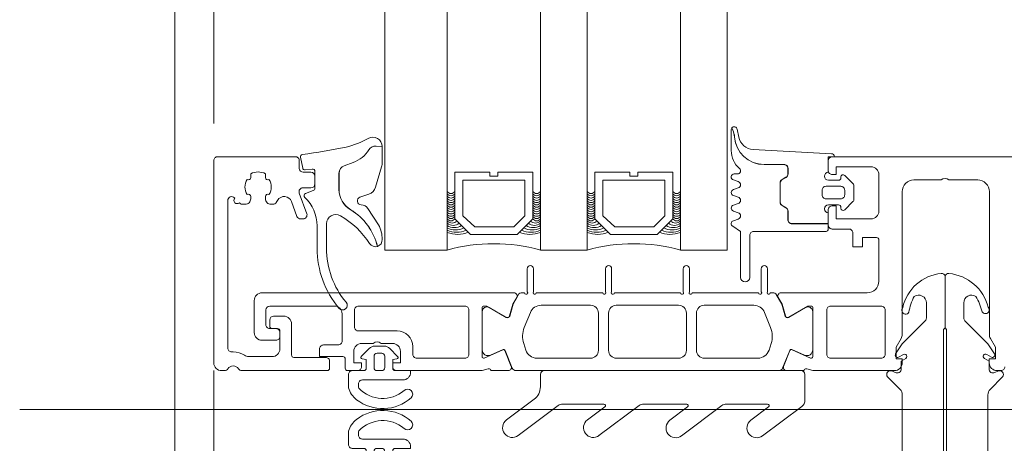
# Model space of a CAD drawing. Header units: millimetres. Extents: x 144573 to 336993, y 74252 to 247042.
# Tile 72 of 256: x 146702 to 146828, y 186676 to 186730. Entities that reach past the tile are written whole.
import ezdxf

# ---------------------------------------------------------------- set-up
doc = ezdxf.new("R2010")
doc.units = ezdxf.units.MM
doc.linetypes.add('ČÁRKOVANÁ', pattern=[19.05, 12.7, -6.35])
doc.layers.add('FASÁDA DETAILNÍ', color=255, linetype='Continuous', lineweight=0)

# ---------------------------------------------------------------- blocks, each defined once
blk = doc.blocks.new('244748_a')
blk.add_lwpolyline([(8.32, -1.69, 0.082248), (6.34, -0.9, -1.09695), (6.94, -0.1, -0.315353), (11.26, -5.15, -0.480529), (10.87, -5.64), (4.27, -5.64), (4.08, -5.45), (-16.53, -5.45), (-16.72, -5.64), (-20.43, -5.64, 0.574019), (-21.93, -4.78), (-22.99, -5.4, 0.524827), (-22.99, -5.9), (-21.93, -6.52, 0.574021), (-20.43, -5.66), (-16.72, -5.66), (-16.53, -5.85), (4.08, -5.85), (4.27, -5.66), (10.87, -5.66, -0.480529), (11.26, -6.15, -0.326229), (6.88, -11.09, -1.09695), (6.28, -10.3, 0.081457), (8.32, -9.61, 0.599203), (7.48, -8.05), (5.52, -8.05, 0.198965), (5.17, -8.2), (2.22, -11.15), (0.93, -12.01, -0.738038), (0.51, -11.62), (0.87, -11, 1), (0.35, -10.7), (0, -11.3), (-0.98, -11.3, 0.619205), (-1.45, -12.06), (-1.28, -12.43, -0.808139), (-2.04, -13.04), (-3.63, -11.44, 0.198906), (-4.34, -11.15), (-14.99, -11.15, -0.198936), (-16.76, -10.42), (-18.98, -8.2, 0.198942), (-19.33, -8.05), (-20.67, -8.05, 0.500217), (-21.09, -8.73, 0.122037), (-18.5, -10.27, -1.093735), (-19.1, -11.07, -0.240768), (-23.7, -6.07, -0.106226), (-23.7, -5.23, -0.256232), (-19, -0.13, -1.093735), (-18.4, -0.92, 0.116856), (-21.09, -2.57, 0.500217), (-20.67, -3.25), (-19.33, -3.25, 0.198942), (-18.98, -3.1), (-16.75, -0.88, -0.198936), (-14.99, -0.15), (-4.34, -0.15, 0.198907), (-3.63, 0.14), (-2.04, 1.74, -0.808139), (-1.28, 1.13), (-1.45, 0.76, 0.619205), (-0.98, 0), (0, 0), (0.35, -0.6, 1), (0.87, -0.3), (0.51, 0.32, -0.738038), (0.93, 0.71), (2.22, -0.15), (5.17, -3.1, 0.198965), (5.52, -3.25), (7.48, -3.25, 0.599203)], format="xyb", close=True)
blk = doc.blocks.new('284336')
for points in [[(-0.41, 0), (-0.41, -2, 0.990243), (-0.4, -3.02), (0.9, -3.02, 0.414214), (1.21, -2.71), (1.21, -2.61, -0.668123), (1.71, -2.4), (2.75, -3.45, -0.199004), (2.89, -3.79), (2.89, -5.43, -0.199038), (2.75, -5.77), (1.71, -6.82, -0.668191), (1.21, -6.61), (1.21, -6.51, 0.414214), (0.9, -6.2), (-0.4, -6.2, 0.990269), (-0.41, -7.22), (-0.41, -8.6), (-5.1, -8.6, -0.414215), (-5.59, -8.11), (-5.59, -7, 0.267949), (-5.84, -6.56), (-6.34, -6.27, -0.267949), (-6.59, -5.84), (-6.59, -3.38, -0.267949), (-6.34, -2.95), (-5.84, -2.66, 0.267949), (-5.59, -2.22), (-5.59, -1.51, 0.414214), (-6.1, -1), (-8.66, -1, -0.393156), (-12.46, 2.53, 0.067572), (-12.67, 3.43), (-12.8, 3.7, -0.637545), (-12.12, 3.53), (-11.92, 2.53, 0.344315), (-10.06, 0.91), (0, 0.38, -0.406913), (0.39, 0), (-0.41, 0)], [(-0.7, -9.6), (-10, -9.6, 0.414511), (-10.51, -10.11), (-10.51, -15.51, -1), (-11.69, -15.51), (-11.69, -9.6), (-12.69, -8.95, -0.668884), (-12.6, -8.23), (-11.99, -8.01, 0.766384), (-11.99, -7.21), (-12.6, -6.99, -0.76831), (-12.6, -6.23), (-11.99, -6.01, 0.766384), (-11.99, -5.21), (-12.6, -4.99, -0.76831), (-12.6, -4.23), (-11.99, -4.01, 0.766384), (-11.99, -3.21), (-12.6, -2.99, -0.877523), (-12.5, -2.22), (-12.1, -2.22, 0.698129), (-11.83, -1.5, -0.220231), (-12.89, 0.78), (-12.89, 3.45, -0.157143), (-12.82, 3.68), (-12.69, 3.42, -0.067482), (-12.48, 2.53, 0.393136), (-8.66, -1.02), (-6.1, -1.02, -0.414214), (-5.61, -1.51), (-5.61, -2.22, -0.267949), (-5.85, -2.65), (-6.35, -2.93, 0.267949), (-6.61, -3.38), (-6.61, -5.84, 0.267949), (-6.35, -6.29), (-5.85, -6.57, -0.267949), (-5.61, -7), (-5.61, -8.11, 0.414215), (-5.1, -8.62), (-0.41, -8.62), (-0.41, -9.31, -0.414212), (-0.7, -9.6)], [(1.7, -4.31, 0.414235), (1.2, -3.81), (-0.7, -3.81, 0.414214), (-1.2, -4.31), (-1.2, -4.91, 0.414214), (-0.7, -5.41), (1.2, -5.41, 0.414235), (1.7, -4.91), (1.7, -4.31)]]:
    blk.add_lwpolyline(points, format="xyb", close=True)
blk = doc.blocks.new('433270')
blk.add_lwpolyline([(1, 0, 0.414364), (0, -1), (0, -1.4, 0.255924), (0.23, -1.83, -0.547723), (0.23, -3.17, 0.255924), (0, -3.6), (0, -14.6, 0.414214), (0.3, -14.9), (1.2, -14.9, 0.414214), (1.7, -14.4), (1.7, -10.3, -0.414214), (2, -10), (6, -10, 0.414248), (7, -9), (7, -7.7, 0.414179), (6.5, -7.2), (5.7, -7.2, 0.414232), (5.4, -7.5), (5.4, -8.2, -0.414198), (5.1, -8.5), (2.8, -8.5, -0.414204), (1.8, -7.5), (1.8, -4.49, -0.147432), (1.97, -3.94, 0.147461), (2.4, -2.5), (2.4, -2.3, -0.414214), (2.9, -1.8), (21.87, -1.8, -0.668178), (22.22, -2.65), (22.16, -2.72, 1), (21.59, -3.29), (21.52, -3.35, 0.198912), (21.38, -3.71), (21.38, -4.05, 0.414214), (22.08, -4.75), (22.38, -4.75, 0.576988), (22.64, -4.3, -0.311246), (24.56, -4.3, 0.576988), (24.82, -4.75), (25.3, -4.75, -0.260065), (25.3, -6.65), (24.82, -6.65, 0.576988), (24.56, -7.1, -0.311246), (22.64, -7.1, 0.576988), (22.38, -6.65), (22.08, -6.65, 0.414214), (21.38, -7.35), (21.38, -7.61, 0.267949), (21.63, -8.04), (21.89, -8.2, -0.637047), (21.73, -10), (19.83, -10.7, 0.315299), (19.5, -11.17), (19.5, -11.49, 0.520567), (20.17, -11.96), (22.83, -10.99, -0.520567), (23.5, -11.46), (23.5, -12.5, 0.414062), (24, -13), (25, -13, 0.414186), (25.5, -12.5), (25.5, -11.5, -0.414182), (26, -11), (27, -11, 0.414214), (27.5, -10.5), (27.5, -0.5, 0.414214), (27, 0), (1, 0)], format="xyb", close=True)
blk = doc.blocks.new('284325')
for points in [[(0.84, -5.23, -0.560316), (0.94, -4.73), (1.94, -4.36, 0.3153), (2.14, -4.08), (2.14, -1.89, 0.451558), (1.8, -1.59), (0.9, -1.7, -0.399586), (0.57, -1.46), (0.3, -0.07, -0.415977), (0.53, 0.29, 0.024107), (6.15, 1.24, 0.076636), (8.99, 2.34, -0.577615), (10.79, 1.3), (10.02, 1.37, 0.283171), (9.08, 0.9, -0.168429), (7.07, -0.74), (5.9, -1.16, 0.315302), (5.24, -2.1), (5.24, -4.21, 0.269719), (6.76, -6.82, -0.194797), (10.18, -11.53, -0.342663), (9.17, -11.17, 0.119207), (5.43, -7.59, 0.578571), (3.63, -8.62), (3.63, -11.77, 0.176415), (6.16, -18.72, -1), (5.24, -19.49, -0.176415), (2.43, -11.77), (2.43, -8.89, 0.208286), (0.84, -5.23)], [(8.95, -6.65), (10.32, -8.78, -0.134555), (10.79, -10.63, -0.339795), (10.19, -11.53, 0.194788), (6.76, -6.81, -0.269736), (5.25, -4.21), (5.25, -2.1, -0.315302), (5.9, -1.17), (7.07, -0.74, 0.168429), (9.09, 0.89, -0.283167), (10.01, 1.36), (10.79, 1.29), (10.79, -0.74, -0.070852), (10.71, -1.3), (9.95, -3.93, -0.241839), (9.08, -4.83), (7.93, -5.22, 0.836024), (8.08, -6.19), (8.11, -6.19, -0.255349), (8.95, -6.65)]]:
    blk.add_lwpolyline(points, format="xyb", close=True)
blk = doc.blocks.new('288126')
for points in [[(-16.5, 0), (16.5, 0)], [(-17, -2.08), (-17, -0.5)], [(17, -0.5), (17, -3.8)], [(-21.36, -6.34), (-17.8, -3.69)], [(-14.71, -4.5), (-19.87, -8.34)], [(-8.83, -4.3), (-14.11, -4.3)], [(-10.96, -6.34), (-8.71, -4.66)], [(-4.31, -4.5), (-9.47, -8.34)], [(1.81, -4.3), (-3.71, -4.3)], [(-0.35, -6.36), (1.93, -4.66)], [(6.33, -4.5), (1.14, -8.37)], [(12.21, -4.3), (6.93, -4.3)], [(10.05, -6.36), (12.33, -4.66)], [(16.6, -4.6), (11.54, -8.37)]]:
    blk.add_lwpolyline(points)
for centre, radius, start, end in [((16.5, -0.5), 0.5, 0, 90), ((-16.5, -0.5), 0.5, 90, 180), ((16, -3.8), 1, 306.7059, 0), ((-20.61, -7.34), 1.25, 126.7059, 306.7059), ((-10.21, -7.34), 1.25, 126.7059, 306.7059), ((0.4, -7.37), 1.25, 126.7059, 306.7059), ((10.8, -7.37), 1.25, 126.7059, 306.7059)]:
    blk.add_arc(centre, radius, start, end)
at = {"extrusion": (0, 0, -1)}
for centre, radius, start, end in [((19, -2.08), 2, 180, 233.2941), ((14.11, -5.3), 1, 53.2941, 90), ((8.83, -4.5), 0.2, 90, 233.2941), ((3.71, -5.3), 1, 53.2941, 90), ((-1.81, -4.5), 0.2, 90, 233.2941), ((-6.93, -5.3), 1, 53.2941, 90), ((-12.21, -4.5), 0.2, 90, 233.2941)]:
    blk.add_arc(centre, radius, start, end, dxfattribs=at)
blk = doc.blocks.new('246426')
for points in [[(-1.84, 0.64), (-2.86, -0.38, 0.198926), (-3.15, -1.09), (-3.15, -2.31, 0.198926), (-2.86, -3.02), (-1.84, -4.04, 0.637051), (-1.5, -3.92), (-1.45, -3.4), (-0.3, -3.4, -0.41484), (0, -3.7), (0, -5.19, 0.414232), (0.5, -5.69), (2.14, -5.69, 0.071862), (2.2, -5.68, 0.157876), (3.73, -4.64, 0.360336), (3.48, 2.39, 0.964062), (2.54, 1.48, -0.403385), (2.25, -4.34, -0.190964), (2.11, -4.39), (1.7, -4.39, -0.414214), (1.2, -3.89), (1.2, 1.31, 0.414201), (0.2, 2.31), (0, 2.31), (0, 0.3, -0.414214), (-0.3, 0), (-1.45, 0), (-1.5, 0.52, 0.637051), (-1.84, 0.64)], [(-2.25, -1.4, -0.414214), (-1.85, -1), (-0.4, -1, -0.414214), (0, -1.4), (0, -2, -0.414214), (-0.4, -2.4), (-1.85, -2.4, -0.414214), (-2.25, -2), (-2.25, -1.4)]]:
    blk.add_lwpolyline(points, format="xyb", close=True)

msp = doc.modelspace()

# ---------------------------------------------------------------- linework, layer by layer
at = {"layer": 'FASÁDA DETAILNÍ'}
for p, q in [((146748.48, 186700.759), (146748.48, 188609.759)), ((146756.48, 188609.759), (146756.48, 186700.759)), ((146768.48, 186700.759), (146768.48, 188609.759)), ((146774.48, 188609.759), (146774.48, 186700.759)), ((146786.48, 186700.759), (146786.48, 188609.759)), ((146792.48, 188609.759), (146792.48, 186700.759)), ((146756.48, 186700.759), (146748.48, 186700.759)), ((146774.48, 186700.759), (146768.48, 186700.759)), ((146792.48, 186700.759), (146786.48, 186700.759)), ((146701.534, 186680.259), (147069.771, 186680.259)), ((146701.534, 186680.259), (147069.771, 186680.259))]:
    msp.add_line(p, q, dxfattribs=at)
for points in [[(173301.48, 174615.259), (146721.48, 174615.259), (146721.48, 198295.259), (173301.48, 198295.259)], [(146767.48, 186710.759), (146767.48, 186704.759), (146765.48, 186702.759), (146759.48, 186702.759), (146757.48, 186704.759), (146757.48, 186710.759), (146761.98, 186710.759), (146761.98, 186710.259), (146762.98, 186710.259), (146762.98, 186710.759)], [(146767.48, 186710.759), (146767.48, 186704.759), (146765.48, 186702.759), (146759.48, 186702.759), (146757.48, 186704.759), (146757.48, 186710.759), (146761.98, 186710.759), (146761.98, 186710.259), (146762.98, 186710.259), (146762.98, 186710.759)], [(146758.48, 186709.759), (146766.48, 186709.759), (146766.48, 186705.173), (146765.066, 186703.759), (146760.033, 186703.759), (146758.48, 186705.173)], [(146758.48, 186709.759), (146766.48, 186709.759), (146766.48, 186705.173), (146765.066, 186703.759), (146760.033, 186703.759), (146758.48, 186705.173)], [(146785.48, 186710.759), (146785.48, 186704.759), (146783.48, 186702.759), (146777.48, 186702.759), (146775.48, 186704.759), (146775.48, 186710.759), (146779.98, 186710.759), (146779.98, 186710.259), (146780.98, 186710.259), (146780.98, 186710.759)], [(146785.48, 186710.759), (146785.48, 186704.759), (146783.48, 186702.759), (146777.48, 186702.759), (146775.48, 186704.759), (146775.48, 186710.759), (146779.98, 186710.759), (146779.98, 186710.259), (146780.98, 186710.259), (146780.98, 186710.759)], [(146776.48, 186709.759), (146784.48, 186709.759), (146784.48, 186705.173), (146783.066, 186703.759), (146778.033, 186703.759), (146776.48, 186705.173)], [(146776.48, 186709.759), (146784.48, 186709.759), (146784.48, 186705.173), (146783.066, 186703.759), (146778.033, 186703.759), (146776.48, 186705.173)]]:
    msp.add_lwpolyline(points, close=True, dxfattribs=at)
at = {"layer": 'FASÁDA DETAILNÍ', "linetype": 'ČÁRKOVANÁ', "ltscale": 5}
msp.add_lwpolyline([(173296.48, 174620.259), (146726.48, 174620.259), (146726.48, 198290.259), (173296.48, 198290.259)], close=True, dxfattribs=at)
at = {"layer": 'FASÁDA DETAILNÍ'}
msp.add_lwpolyline([(146954.48, 186712.759), (146805.98, 186712.759, 0.4142136), (146805.48, 186712.259), (146805.48, 186710.959, 0.4142197), (146805.98, 186710.459), (146806.48, 186710.459), (146806.48, 186711.459), (146810.98, 186711.459, -0.4142136), (146811.98, 186710.459), (146811.98, 186705.759, -0.4142136), (146810.98, 186704.759), (146806.48, 186704.759), (146806.48, 186706.459), (146805.98, 186706.459, 0.4142012), (146805.48, 186705.959), (146805.48, 186703.959, 0.4142136), (146805.98, 186703.459), (146808.123, 186703.459, -0.4142136), (146808.623, 186702.959), (146808.623, 186701.159), (146809.874, 186701.159), (146809.874, 186702.359), (146811.68, 186702.359, -0.4142136), (146811.98, 186702.059), (146811.98, 186696.76, -0.4141667), (146810.48, 186695.26), (146803.482, 186695.259), (146799.382, 186695.259, 0.5773503), (146799.036, 186694.659), (146799.534, 186693.796), (146799.962, 186692.304, 0.4887011), (146800.401, 186692.127), (146802.867, 186693.559), (146803.287, 186693.559, -0.4325656), (146803.482, 186693.359), (146803.482, 186687.054, -0.5483974), (146803.201, 186686.868), (146800.817, 186687.937, 0.4253361), (146800.55, 186687.829), (146799.733, 186685.806, 0.5315629), (146800.104, 186685.256), (146802.168, 186685.256, 0.2313061), (146802.405, 186685.372, -0.3061853), (146802.725, 186685.476), (146803.482, 186685.259), (146813.986, 186685.259, 0.4142136), (146814.986, 186686.259), (146814.986, 186686.759), (146814.186, 186686.759), (146814.186, 186688.259), (146814.846, 186689.402, 0.1316504), (146814.98, 186689.902), (146814.98, 186708.267, -0.4142136), (146816.48, 186709.767), (146819.981, 186709.767, -0.3999851), (146820.981, 186709.767), (146824.68, 186709.767, -0.4142136), (146826.18, 186708.267), (146826.18, 186689.902, 0.1316504), (146826.314, 186689.402), (146826.974, 186688.259), (146826.974, 186686.759), (146826.174, 186686.759), (146826.174, 186686.259, 0.4142136), (146827.174, 186685.259), (146827.68, 186685.259, 0.4142136), (146828.18, 186685.759)], format="xyb", dxfattribs=at)
msp.add_lwpolyline([(146954.48, 186712.759), (146805.98, 186712.759, 0.4142136), (146805.48, 186712.259), (146805.48, 186710.959, 0.4142197), (146805.98, 186710.459), (146806.48, 186710.459), (146806.48, 186711.459), (146810.98, 186711.459, -0.4142136), (146811.98, 186710.459), (146811.98, 186705.759, -0.4142136), (146810.98, 186704.759), (146806.48, 186704.759), (146806.48, 186706.459), (146805.98, 186706.459, 0.4142012), (146805.48, 186705.959), (146805.48, 186703.959, 0.4142136), (146805.98, 186703.459), (146808.123, 186703.459, -0.4142136), (146808.623, 186702.959), (146808.623, 186701.159), (146809.874, 186701.159), (146809.874, 186702.359), (146811.68, 186702.359, -0.4142136), (146811.98, 186702.059), (146811.98, 186696.76, -0.4141667), (146810.48, 186695.26), (146803.482, 186695.259), (146799.382, 186695.259, 0.5773503), (146799.036, 186694.659), (146799.534, 186693.796), (146799.962, 186692.304, 0.4887011), (146800.401, 186692.127), (146802.867, 186693.559), (146803.287, 186693.559, -0.4325656), (146803.482, 186693.359), (146803.482, 186687.054, -0.5483974), (146803.201, 186686.868), (146800.817, 186687.937, 0.4253361), (146800.55, 186687.829), (146799.733, 186685.806, 0.5315629), (146800.104, 186685.256), (146802.168, 186685.256, 0.2313061), (146802.405, 186685.372, -0.3061853), (146802.725, 186685.476), (146803.482, 186685.259), (146813.986, 186685.259, 0.4142136), (146814.986, 186686.259), (146814.986, 186686.759), (146814.186, 186686.759), (146814.186, 186688.259), (146814.846, 186689.402, 0.1316504), (146814.98, 186689.902), (146814.98, 186708.267, -0.4142136), (146816.48, 186709.767), (146819.981, 186709.767, -0.3999851), (146820.981, 186709.767), (146824.68, 186709.767, -0.4142136), (146826.18, 186708.267), (146826.18, 186689.902, 0.1316504), (146826.314, 186689.402), (146826.974, 186688.259), (146826.974, 186686.759), (146826.174, 186686.759), (146826.174, 186686.259, 0.4142136), (146827.174, 186685.259), (146827.68, 186685.259, 0.4142136), (146828.18, 186685.759)], format="xyb", dxfattribs=at)
for points in [[(146799.141, 186685.259), (146787.23, 186685.258), (146765.319, 186685.259, -0.3058367), (146764.855, 186685.572), (146763.933, 186687.859, 0.4253361), (146763.665, 186687.966), (146762.047, 186687.25, -0.5437525), (146760.99, 186687.934), (146760.99, 186692.839, -0.5781822), (146761.891, 186693.357), (146764.083, 186692.096, 0.4885049), (146764.522, 186692.273), (146764.956, 186693.787), (146765.719, 186695.108, -0.2824777), (146765.995, 186695.258), (146766.44, 186695.258, 1.4470094), (146766.79, 186695.39), (146766.79, 186698.358, -1), (146767.59, 186698.358), (146767.59, 186695.39, 1.4470094), (146767.941, 186695.258), (146776.48, 186695.258, 1.4470094), (146776.83, 186695.39), (146776.83, 186698.358, -1), (146777.63, 186698.358), (146777.63, 186695.39, 1.4470094), (146777.981, 186695.258), (146786.48, 186695.258, 1.4470094), (146786.83, 186695.39), (146786.83, 186698.358, -1), (146787.63, 186698.358), (146787.63, 186695.39, 1.4470094), (146787.981, 186695.258), (146796.52, 186695.258, 1.4470094), (146796.87, 186695.39), (146796.87, 186698.358, -1), (146797.67, 186698.358), (146797.67, 186695.39, 1.4470094), (146798.021, 186695.258), (146798.465, 186695.258, -0.2824777), (146798.741, 186695.108), (146799.504, 186693.787), (146799.938, 186692.273, 0.4885049), (146800.377, 186692.096), (146802.569, 186693.357, -0.5781822), (146803.47, 186692.839), (146803.47, 186687.934, -0.5437525), (146802.413, 186687.25), (146800.795, 186687.966, 0.4253361), (146800.528, 186687.859), (146799.605, 186685.572, -0.3058367), (146799.141, 186685.259)], [(146799.141, 186685.259), (146787.23, 186685.258), (146765.319, 186685.259, -0.3058367), (146764.855, 186685.572), (146763.933, 186687.859, 0.4253361), (146763.665, 186687.966), (146762.047, 186687.25, -0.5437525), (146760.99, 186687.934), (146760.99, 186692.839, -0.5781822), (146761.891, 186693.357), (146764.083, 186692.096, 0.4885049), (146764.522, 186692.273), (146764.956, 186693.787), (146765.719, 186695.108, -0.2824777), (146765.995, 186695.258), (146766.44, 186695.258, 1.4470094), (146766.79, 186695.39), (146766.79, 186698.358, -1), (146767.59, 186698.358), (146767.59, 186695.39, 1.4470094), (146767.941, 186695.258), (146776.48, 186695.258, 1.4470094), (146776.83, 186695.39), (146776.83, 186698.358, -1), (146777.63, 186698.358), (146777.63, 186695.39, 1.4470094), (146777.981, 186695.258), (146786.48, 186695.258, 1.4470094), (146786.83, 186695.39), (146786.83, 186698.358, -1), (146787.63, 186698.358), (146787.63, 186695.39, 1.4470094), (146787.981, 186695.258), (146796.52, 186695.258, 1.4470094), (146796.87, 186695.39), (146796.87, 186698.358, -1), (146797.67, 186698.358), (146797.67, 186695.39, 1.4470094), (146798.021, 186695.258), (146798.465, 186695.258, -0.2824777), (146798.741, 186695.108), (146799.504, 186693.787), (146799.938, 186692.273, 0.4885049), (146800.377, 186692.096), (146802.569, 186693.357, -0.5781822), (146803.47, 186692.839), (146803.47, 186687.934, -0.5437525), (146802.413, 186687.25), (146800.795, 186687.966, 0.4253361), (146800.528, 186687.859), (146799.605, 186685.572, -0.3058367), (146799.141, 186685.259)], [(146760.98, 186685.259), (146749.98, 186685.259, -0.4144257), (146749.48, 186685.759), (146749.48, 186686.252), (146750.48, 186686.252), (146750.48, 186687.752, 0.4142136), (146749.48, 186688.752), (146747.98, 186688.752, 0.3999851), (146746.98, 186688.752), (146745.48, 186688.752, 0.4142136), (146744.48, 186687.752), (146744.48, 186686.259), (146745.48, 186686.259), (146745.48, 186685.759, -0.4144559), (146744.98, 186685.259), (146743.68, 186685.26, -0.4139712), (146743.38, 186685.56), (146743.38, 186686.758, 0.4142136), (146743.08, 186687.058), (146740.08, 186687.058), (146740.08, 186688.058, -0.4142136), (146740.58, 186688.558), (146742.48, 186688.558, 0.4142136), (146742.98, 186689.058), (146742.98, 186692.559, 0.4142056), (146741.98, 186693.559), (146733.68, 186693.559, 0.4142063), (146733.18, 186693.059), (146733.18, 186691.159, 0.414219), (146733.68, 186690.659), (146734.48, 186690.659, -0.4142136), (146734.98, 186690.159), (146734.98, 186689.659, -0.4142136), (146734.48, 186689.159), (146732.68, 186689.159, -0.4142136), (146731.68, 186690.159), (146731.68, 186694.259, -0.4142136), (146732.68, 186695.259), (146760.98, 186695.259), (146765.08, 186695.259, -0.5773503), (146765.427, 186694.659), (146764.928, 186693.796), (146764.5, 186692.304, -0.4887011), (146764.061, 186692.127), (146761.596, 186693.559), (146761.175, 186693.559, 0.4325656), (146760.98, 186693.359), (146760.98, 186687.054, 0.5483974), (146761.262, 186686.868), (146763.646, 186687.937, -0.4253361), (146763.913, 186687.829), (146764.729, 186685.806, -0.5315625), (146764.358, 186685.256), (146762.294, 186685.256, -0.2313061), (146762.057, 186685.372, 0.3061853), (146761.738, 186685.476), (146760.98, 186685.259)], [(146760.98, 186685.259), (146749.98, 186685.259, -0.4144257), (146749.48, 186685.759), (146749.48, 186686.252), (146750.48, 186686.252), (146750.48, 186687.752, 0.4142136), (146749.48, 186688.752), (146747.98, 186688.752, 0.3999851), (146746.98, 186688.752), (146745.48, 186688.752, 0.4142136), (146744.48, 186687.752), (146744.48, 186686.259), (146745.48, 186686.259), (146745.48, 186685.759, -0.4144559), (146744.98, 186685.259), (146743.68, 186685.26, -0.4139712), (146743.38, 186685.56), (146743.38, 186686.758, 0.4142136), (146743.08, 186687.058), (146740.08, 186687.058), (146740.08, 186688.058, -0.4142136), (146740.58, 186688.558), (146742.48, 186688.558, 0.4142136), (146742.98, 186689.058), (146742.98, 186692.559, 0.4142056), (146741.98, 186693.559), (146733.68, 186693.559, 0.4142063), (146733.18, 186693.059), (146733.18, 186691.159, 0.414219), (146733.68, 186690.659), (146734.48, 186690.659, -0.4142136), (146734.98, 186690.159), (146734.98, 186689.659, -0.4142136), (146734.48, 186689.159), (146732.68, 186689.159, -0.4142136), (146731.68, 186690.159), (146731.68, 186694.259, -0.4142136), (146732.68, 186695.259), (146760.98, 186695.259), (146765.08, 186695.259, -0.5773503), (146765.427, 186694.659), (146764.928, 186693.796), (146764.5, 186692.304, -0.4887011), (146764.061, 186692.127), (146761.596, 186693.559), (146761.175, 186693.559, 0.4325656), (146760.98, 186693.359), (146760.98, 186687.054, 0.5483974), (146761.262, 186686.868), (146763.646, 186687.937, -0.4253361), (146763.913, 186687.829), (146764.729, 186685.806, -0.5315625), (146764.358, 186685.256), (146762.294, 186685.256, -0.2313061), (146762.057, 186685.372, 0.3061853), (146761.738, 186685.476), (146760.98, 186685.259)], [(146758.78, 186693.559), (146745.08, 186693.559, 0.4142136), (146744.58, 186693.059), (146744.58, 186690.852, 0.4142136), (146745.08, 186690.352), (146750.05, 186690.352, -0.4111388), (146752.08, 186688.352), (146752.08, 186687.359, 0.4142136), (146752.58, 186686.859), (146758.78, 186686.859, 0.4142136), (146759.28, 186687.359), (146759.28, 186693.059, 0.4142136), (146758.78, 186693.559)], [(146758.78, 186693.559), (146745.08, 186693.559, 0.4142136), (146744.58, 186693.059), (146744.58, 186690.852, 0.4142136), (146745.08, 186690.352), (146750.05, 186690.352, -0.4111388), (146752.08, 186688.352), (146752.08, 186687.359, 0.4142136), (146752.58, 186686.859), (146758.78, 186686.859, 0.4142136), (146759.28, 186687.359), (146759.28, 186693.059, 0.4142136), (146758.78, 186693.559)], [(146768.03, 186686.858), (146774.93, 186686.858, 0.4142178), (146775.93, 186687.858), (146775.93, 186692.658, 0.4142178), (146774.93, 186693.658), (146768.568, 186693.658, 0.305619), (146767.177, 186692.72), (146766.399, 186690.796, 0.1764286), (146766.327, 186688.744), (146766.603, 186687.894, 0.3249157), (146768.03, 186686.858)], [(146768.03, 186686.858), (146774.93, 186686.858, 0.4142178), (146775.93, 186687.858), (146775.93, 186692.658, 0.4142178), (146774.93, 186693.658), (146768.568, 186693.658, 0.305619), (146767.177, 186692.72), (146766.399, 186690.796, 0.1764286), (146766.327, 186688.744), (146766.603, 186687.894, 0.3249157), (146768.03, 186686.858)], [(146778.23, 186686.858), (146786.23, 186686.858, 0.4142136), (146787.23, 186687.858), (146787.23, 186692.658, 0.4142136), (146786.23, 186693.658), (146778.23, 186693.658, 0.4142136), (146777.23, 186692.658), (146777.23, 186687.858, 0.4142136), (146778.23, 186686.858)], [(146778.23, 186686.858), (146786.23, 186686.858, 0.4142136), (146787.23, 186687.858), (146787.23, 186692.658, 0.4142136), (146786.23, 186693.658), (146778.23, 186693.658, 0.4142136), (146777.23, 186692.658), (146777.23, 186687.858, 0.4142136), (146778.23, 186686.858)], [(146789.53, 186686.858), (146796.43, 186686.858, 0.3249157), (146797.857, 186687.894), (146798.133, 186688.744, 0.1764286), (146798.061, 186690.796), (146797.283, 186692.72, 0.305619), (146795.892, 186693.658), (146789.53, 186693.658, 0.4142178), (146788.53, 186692.658), (146788.53, 186687.858, 0.4142178), (146789.53, 186686.858)], [(146789.53, 186686.858), (146796.43, 186686.858, 0.3249157), (146797.857, 186687.894), (146798.133, 186688.744, 0.1764286), (146798.061, 186690.796), (146797.283, 186692.72, 0.305619), (146795.892, 186693.658), (146789.53, 186693.658, 0.4142178), (146788.53, 186692.658), (146788.53, 186687.858, 0.4142178), (146789.53, 186686.858)], [(146812.78, 186687.359, -0.4142136), (146812.28, 186686.859), (146805.78, 186686.859, -0.4142136), (146805.28, 186687.359), (146805.28, 186693.059, -0.4142136), (146805.78, 186693.559), (146812.28, 186693.559, -0.4142136), (146812.78, 186693.059), (146812.78, 186687.359)], [(146812.78, 186687.359, -0.4142136), (146812.28, 186686.859), (146805.78, 186686.859, -0.4142136), (146805.28, 186687.359), (146805.28, 186693.059, -0.4142136), (146805.78, 186693.559), (146812.28, 186693.559, -0.4142136), (146812.78, 186693.059), (146812.78, 186687.359)]]:
    msp.add_lwpolyline(points, format="xyb", close=True, dxfattribs=at)
for centre, radius, start, end in [((146756.98, 186708.621), 0.596, 213.03656, 326.96344), ((146756.98, 186708.621), 0.596, 213.03656, 326.96344), ((146756.98, 186708.329), 0.596, 213.03656, 326.96344), ((146756.98, 186708.329), 0.596, 213.03656, 326.96344), ((146756.98, 186708.036), 0.596, 213.03656, 326.96344), ((146756.98, 186708.036), 0.596, 213.03656, 326.96344), ((146756.98, 186707.744), 0.596, 213.03656, 326.96344), ((146756.98, 186707.744), 0.596, 213.03656, 326.96344), ((146767.98, 186708.621), 0.596, 213.03656, 326.96344), ((146767.98, 186708.621), 0.596, 213.03656, 326.96344), ((146767.98, 186708.329), 0.596, 213.03656, 326.96344), ((146767.98, 186708.329), 0.596, 213.03656, 326.96344), ((146767.98, 186708.036), 0.596, 213.03656, 326.96344), ((146767.98, 186708.036), 0.596, 213.03656, 326.96344), ((146767.98, 186707.744), 0.596, 213.03656, 326.96344), ((146767.98, 186707.744), 0.596, 213.03656, 326.96344), ((146774.98, 186708.621), 0.596, 213.03656, 326.96344), ((146774.98, 186708.621), 0.596, 213.03656, 326.96344), ((146774.98, 186708.329), 0.596, 213.03656, 326.96344), ((146774.98, 186708.329), 0.596, 213.03656, 326.96344), ((146774.98, 186708.036), 0.596, 213.03656, 326.96344), ((146774.98, 186708.036), 0.596, 213.03656, 326.96344), ((146774.98, 186707.744), 0.596, 213.03656, 326.96344), ((146774.98, 186707.744), 0.596, 213.03656, 326.96344), ((146785.98, 186708.621), 0.596, 213.03656, 326.96344), ((146785.98, 186708.621), 0.596, 213.03656, 326.96344), ((146785.98, 186708.329), 0.596, 213.03656, 326.96344), ((146785.98, 186708.329), 0.596, 213.03656, 326.96344), ((146785.98, 186708.036), 0.596, 213.03656, 326.96344), ((146785.98, 186708.036), 0.596, 213.03656, 326.96344), ((146785.98, 186707.744), 0.596, 213.03656, 326.96344), ((146785.98, 186707.744), 0.596, 213.03656, 326.96344), ((146756.98, 186707.451), 0.596, 213.03656, 326.96344), ((146756.98, 186707.451), 0.596, 213.03656, 326.96344), ((146756.98, 186707.159), 0.596, 213.03656, 326.96344), ((146756.98, 186707.159), 0.596, 213.03656, 326.96344), ((146756.98, 186706.866), 0.596, 213.03656, 326.96344), ((146756.98, 186706.866), 0.596, 213.03656, 326.96344), ((146756.98, 186706.574), 0.596, 213.03656, 326.96344), ((146756.98, 186706.574), 0.596, 213.03656, 326.96344), ((146756.98, 186706.281), 0.596, 213.03656, 326.96344), ((146756.98, 186706.281), 0.596, 213.03656, 326.96344), ((146767.98, 186707.451), 0.596, 213.03656, 326.96344), ((146767.98, 186707.451), 0.596, 213.03656, 326.96344), ((146767.98, 186707.159), 0.596, 213.03656, 326.96344), ((146767.98, 186707.159), 0.596, 213.03656, 326.96344), ((146767.98, 186706.866), 0.596, 213.03656, 326.96344), ((146767.98, 186706.866), 0.596, 213.03656, 326.96344), ((146767.98, 186706.574), 0.596, 213.03656, 326.96344), ((146767.98, 186706.574), 0.596, 213.03656, 326.96344), ((146767.98, 186706.281), 0.596, 213.03656, 326.96344), ((146767.98, 186706.281), 0.596, 213.03656, 326.96344), ((146774.98, 186707.451), 0.596, 213.03656, 326.96344), ((146774.98, 186707.451), 0.596, 213.03656, 326.96344), ((146774.98, 186707.159), 0.596, 213.03656, 326.96344), ((146774.98, 186707.159), 0.596, 213.03656, 326.96344), ((146774.98, 186706.866), 0.596, 213.03656, 326.96344), ((146774.98, 186706.866), 0.596, 213.03656, 326.96344), ((146774.98, 186706.574), 0.596, 213.03656, 326.96344), ((146774.98, 186706.574), 0.596, 213.03656, 326.96344), ((146774.98, 186706.281), 0.596, 213.03656, 326.96344), ((146774.98, 186706.281), 0.596, 213.03656, 326.96344), ((146785.98, 186707.451), 0.596, 213.03656, 326.96344), ((146785.98, 186707.451), 0.596, 213.03656, 326.96344), ((146785.98, 186707.159), 0.596, 213.03656, 326.96344), ((146785.98, 186707.159), 0.596, 213.03656, 326.96344), ((146785.98, 186706.866), 0.596, 213.03656, 326.96344), ((146785.98, 186706.866), 0.596, 213.03656, 326.96344), ((146785.98, 186706.574), 0.596, 213.03656, 326.96344), ((146785.98, 186706.574), 0.596, 213.03656, 326.96344), ((146785.98, 186706.281), 0.596, 213.03656, 326.96344), ((146785.98, 186706.281), 0.596, 213.03656, 326.96344), ((146756.98, 186705.989), 0.596, 213.03656, 326.96344), ((146756.98, 186705.989), 0.596, 213.03656, 326.96344), ((146756.98, 186705.696), 0.596, 213.03656, 326.96344), ((146756.98, 186705.696), 0.596, 213.03656, 326.96344), ((146756.98, 186705.404), 0.596, 213.03656, 326.96344), ((146756.98, 186705.404), 0.596, 213.03656, 326.96344), ((146756.98, 186705.111), 0.596, 213.03656, 326.96344), ((146756.98, 186705.111), 0.596, 213.03656, 326.96344), ((146767.98, 186705.989), 0.596, 213.03656, 326.96344), ((146767.98, 186705.989), 0.596, 213.03656, 326.96344), ((146767.98, 186705.696), 0.596, 213.03656, 326.96344), ((146767.98, 186705.696), 0.596, 213.03656, 326.96344), ((146767.98, 186705.404), 0.596, 213.03656, 326.96344), ((146767.98, 186705.404), 0.596, 213.03656, 326.96344), ((146767.98, 186705.111), 0.596, 213.03656, 326.96344), ((146767.98, 186705.111), 0.596, 213.03656, 326.96344), ((146774.98, 186705.989), 0.596, 213.03656, 326.96344), ((146774.98, 186705.989), 0.596, 213.03656, 326.96344), ((146774.98, 186705.696), 0.596, 213.03656, 326.96344), ((146774.98, 186705.696), 0.596, 213.03656, 326.96344), ((146774.98, 186705.404), 0.596, 213.03656, 326.96344), ((146774.98, 186705.404), 0.596, 213.03656, 326.96344), ((146774.98, 186705.111), 0.596, 213.03656, 326.96344), ((146774.98, 186705.111), 0.596, 213.03656, 326.96344), ((146785.98, 186705.989), 0.596, 213.03656, 326.96344), ((146785.98, 186705.989), 0.596, 213.03656, 326.96344), ((146785.98, 186705.696), 0.596, 213.03656, 326.96344), ((146785.98, 186705.696), 0.596, 213.03656, 326.96344), ((146785.98, 186705.404), 0.596, 213.03656, 326.96344), ((146785.98, 186705.404), 0.596, 213.03656, 326.96344), ((146785.98, 186705.111), 0.596, 213.03656, 326.96344), ((146785.98, 186705.111), 0.596, 213.03656, 326.96344), ((146757.118, 186705.099), 0.879, 223.50356, 316.00509), ((146757.118, 186705.099), 0.879, 223.50356, 316.00509), ((146757.266, 186705.189), 1.263, 231.50044, 308.03437), ((146757.266, 186705.189), 1.263, 231.50044, 308.03437), ((146757.405, 186705.35), 1.712, 237.31435, 302.70505), ((146757.405, 186705.35), 1.712, 237.31435, 302.70505), ((146757.549, 186705.594), 2.248, 241.59719, 298.47266), ((146757.549, 186705.594), 2.248, 241.59719, 298.47266), ((146767.411, 186705.594), 2.248, 241.52734, 298.40281), ((146767.411, 186705.594), 2.248, 241.52734, 298.40281), ((146767.555, 186705.35), 1.712, 237.29495, 302.68565), ((146767.555, 186705.35), 1.712, 237.29495, 302.68565), ((146767.694, 186705.189), 1.263, 231.96563, 308.49956), ((146767.694, 186705.189), 1.263, 231.96563, 308.49956), ((146767.842, 186705.099), 0.879, 223.99491, 316.49644), ((146767.842, 186705.099), 0.879, 223.99491, 316.49644), ((146775.118, 186705.099), 0.879, 223.50356, 316.00509), ((146775.118, 186705.099), 0.879, 223.50356, 316.00509), ((146775.266, 186705.189), 1.263, 231.50044, 308.03437), ((146775.266, 186705.189), 1.263, 231.50044, 308.03437), ((146775.405, 186705.35), 1.712, 237.31435, 302.70505), ((146775.405, 186705.35), 1.712, 237.31435, 302.70505), ((146775.549, 186705.594), 2.248, 241.59719, 298.47266), ((146775.549, 186705.594), 2.248, 241.59719, 298.47266), ((146785.411, 186705.594), 2.248, 241.52734, 298.40281), ((146785.411, 186705.594), 2.248, 241.52734, 298.40281), ((146785.555, 186705.35), 1.712, 237.29495, 302.68565), ((146785.555, 186705.35), 1.712, 237.29495, 302.68565), ((146785.694, 186705.189), 1.263, 231.96563, 308.49956), ((146785.694, 186705.189), 1.263, 231.96563, 308.49956), ((146785.842, 186705.099), 0.879, 223.99491, 316.49644), ((146785.842, 186705.099), 0.879, 223.99491, 316.49644), ((146757.718, 186705.943), 2.897, 244.70485, 294.69333), ((146757.718, 186705.943), 2.897, 244.70485, 294.69333), ((146757.832, 186706.309), 3.546, 247.59095, 292.70618), ((146757.832, 186706.309), 3.546, 247.59095, 292.70618), ((146767.128, 186706.309), 3.546, 247.29382, 292.40905), ((146767.128, 186706.309), 3.546, 247.29382, 292.40905), ((146767.242, 186705.943), 2.897, 245.30667, 295.29515), ((146767.242, 186705.943), 2.897, 245.30667, 295.29515), ((146775.718, 186705.943), 2.897, 244.70485, 294.69333), ((146775.718, 186705.943), 2.897, 244.70485, 294.69333), ((146775.832, 186706.309), 3.546, 247.59095, 292.70618), ((146775.832, 186706.309), 3.546, 247.59095, 292.70618), ((146785.128, 186706.309), 3.546, 247.29382, 292.40905), ((146785.128, 186706.309), 3.546, 247.29382, 292.40905), ((146785.242, 186705.943), 2.897, 245.30667, 295.29515), ((146785.242, 186705.943), 2.897, 245.30667, 295.29515), ((146762.48, 186678.867), 22.699, 74.67278, 105.32722), ((146762.48, 186678.867), 22.699, 74.67278, 105.32722), ((146780.48, 186678.867), 22.699, 74.67278, 105.32722), ((146780.48, 186678.867), 22.699, 74.67278, 105.32722)]:
    msp.add_arc(centre, radius, start, end, dxfattribs=at)

# ---------------------------------------------------------------- block references
for name, p in [('284336', (146805.89, 186712.759)), ('284336', (146805.89, 186712.759)), ('284325', (146737.34, 186712.759)), ('284325', (146737.34, 186712.759)), ('288126', (146785.47, 186685.258)), ('288126', (146785.47, 186685.258))]:
    msp.add_blockref(name, p, dxfattribs=at)
for name, p, rotation in [('433270', (146726.48, 186685.258), 90), ('433270', (146726.48, 186685.258), 90), ('246426', (146749.48, 186685.254), 270), ('246426', (146749.48, 186685.254), 270)]:
    msp.add_blockref(name, p, dxfattribs=dict(at, rotation=rotation))
at = {"layer": 'FASÁDA DETAILNÍ', "xscale": -1, "rotation": 270}
for name, p in [('244748_a', (146826.141, 186686.481)), ('244748_a', (146826.141, 186686.481)), ('246426', (146749.48, 186675.263)), ('246426', (146749.48, 186675.263))]:
    msp.add_blockref(name, p, dxfattribs=at)

doc.saveas('drawing.dxf')
